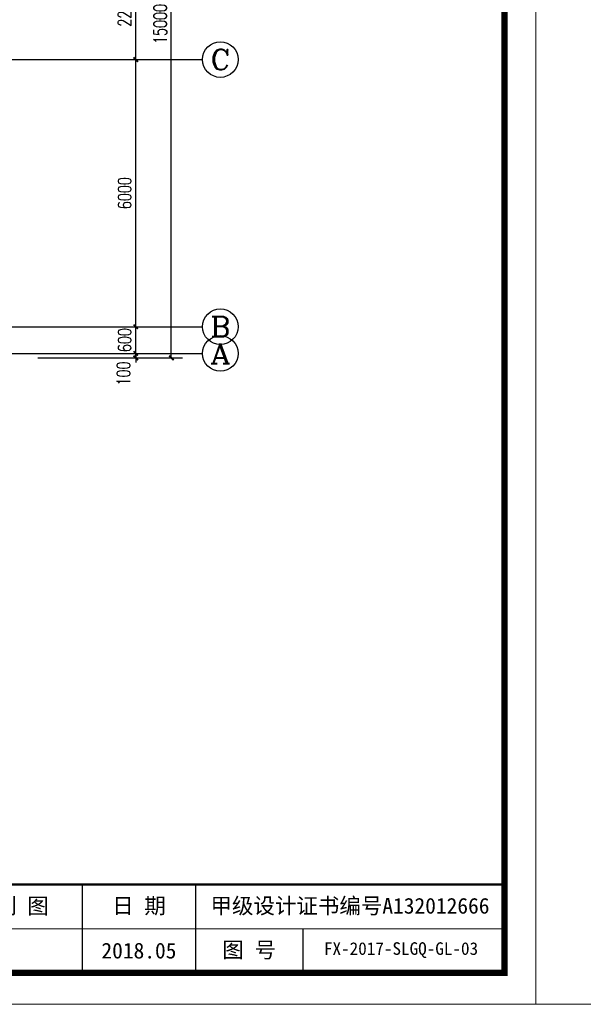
# Model space of a CAD drawing. Extents: x 88237 to 730297, y -11868 to 107702.
# Tile 8 of 49: x 295394 to 308054, y 42769 to 64883. Entities that reach past the tile are written whole.
import ezdxf
from ezdxf.enums import TextEntityAlignment as Align

# ---------------------------------------------------------------- set-up
doc = ezdxf.new("R2010")
doc.units = 0
doc.header["$LTSCALE"] = 1000
doc.header["$MEASUREMENT"] = 0
doc.linetypes.add('DOTE', pattern=[2.42, 2, -0.2, 0.02, -0.2])
doc.layers.add('0.13文字', color=3, linetype='Continuous', lineweight=13)
for name, color, linetype in [('AXIS', 3, 'Continuous'), ('AXIS_TEXT', 7, 'Continuous'), ('DOTE', 1, 'DOTE'), ('图框', 7, 'Continuous')]:
    doc.layers.add(name, color=color, linetype=linetype)
doc.styles.add('_TCH_AXIS', font='COMPLEX', dxfattribs={"bigfont": 'GBCBIG'})
doc.styles.add('_TCH_DIM_T3', font='SIMPLEX', dxfattribs={"width": 0.705882, "bigfont": 'GBCBIG'})
doc.styles.add('COMPLEX', font='COMPLEX')
doc.styles.add('LYJFS', font='times.ttf', dxfattribs={"width": 0.7})
doc.styles.add('仿宋', font='FangSong_GB2312.ttf', dxfattribs={"width": 0.7})
doc.styles.add('宋体', font='txt')
doc.dimstyles.new('_TCH_ARCH&&100', dxfattribs={"dimtxt": 297.5, "dimasz": 100, "dimexe": 250, "dimexo": 300, "dimgap": 100, "dimtad": 1, "dimdec": 0, "dimzin": 0, "dimdsep": 46, "dimtxsty": '_TCH_DIM_T3', "dimblk": 'ARCHTICK', "dimcen": 0.09, "dimclrt": 7, "dimazin": 2, "dimtfac": 1, "dimtdec": 0, "dimtix": 1, "dimtmove": 2, "dimatfit": 3, "dimfxl": 1, "dimtolj": 1, "dimtzin": 0, "dimarcsym": 0})

# ---------------------------------------------------------------- blocks, each defined once
blk = doc.blocks.new('_ArchTick')
at = {"color": 0, "linetype": 'ByBlock', "const_width": 0.4}
blk.add_lwpolyline([(-0.5, -0.5), (0.5, 0.5)], dxfattribs=at)
blk = doc.blocks.new('*D348')
at = {"layer": 'AXIS', "color": 0, "lineweight": -2}
for p, q in [((295800, 57387), (298250, 57387)), ((295800, 57287), (298250, 57287)), ((298000, 57387), (298000, 57487)), ((298000, 57287), (298000, 57387)), ((298000, 57287), (298000, 57187))]:
    blk.add_line(p, q, dxfattribs=at)
at = {"layer": 'Defpoints', "color": 0}
for p in [(295500, 57387), (295500, 57287), (298000, 57387)]:
    blk.add_point(p, dxfattribs=at)
at = {"layer": 'AXIS', "color": 0, "lineweight": -2, "xscale": 100, "yscale": 100, "zscale": 100}
for p, rotation in [((298000, 57387), 270), ((298000, 57287), 90)]:
    blk.add_blockref('_ArchTick', p, dxfattribs=dict(at, rotation=rotation))
at = {"layer": 'AXIS', "color": 7, "insert": (297725, 56937), "char_height": 297.5, "attachment_point": 5, "rotation": 90, "style": '_TCH_DIM_T3'}
blk.add_mtext('\\A1;100', dxfattribs=at)
blk = doc.blocks.new('*D349')
at = {"layer": 'AXIS', "color": 0, "lineweight": -2}
for p, q in [((295800, 57987), (298250, 57987)), ((298000, 57987), (298000, 58087)), ((298000, 57387), (298000, 57987)), ((295800, 57387), (298250, 57387)), ((298000, 57387), (298000, 57287))]:
    blk.add_line(p, q, dxfattribs=at)
at = {"layer": 'Defpoints', "color": 0}
for p in [(295500, 57987), (298000, 57987), (295500, 57387)]:
    blk.add_point(p, dxfattribs=at)
at = {"layer": 'AXIS', "color": 0, "lineweight": -2, "xscale": 100, "yscale": 100, "zscale": 100}
for p, rotation in [((298000, 57987), 270), ((298000, 57387), 90)]:
    blk.add_blockref('_ArchTick', p, dxfattribs=dict(at, rotation=rotation))
at = {"layer": 'AXIS', "color": 7, "insert": (297751, 57687), "char_height": 297.5, "attachment_point": 5, "rotation": 90, "style": '_TCH_DIM_T3'}
blk.add_mtext('\\A1;600', dxfattribs=at)
blk = doc.blocks.new('*D350')
at = {"layer": 'AXIS', "color": 0, "lineweight": -2}
for p, q in [((295800, 63987), (298250, 63987)), ((298000, 57987), (298000, 63987)), ((295800, 57987), (298250, 57987))]:
    blk.add_line(p, q, dxfattribs=at)
at = {"layer": 'Defpoints', "color": 0}
for p in [(295500, 63987), (298000, 63987), (295500, 57987)]:
    blk.add_point(p, dxfattribs=at)
at = {"layer": 'AXIS', "color": 0, "lineweight": -2, "xscale": 100, "yscale": 100, "zscale": 100}
for p, rotation in [((298000, 63987), 90), ((298000, 57987), 270)]:
    blk.add_blockref('_ArchTick', p, dxfattribs=dict(at, rotation=rotation))
at = {"layer": 'AXIS', "color": 7, "insert": (297751, 60987), "char_height": 297.5, "attachment_point": 5, "rotation": 90, "style": '_TCH_DIM_T3'}
blk.add_mtext('\\A1;6000', dxfattribs=at)
blk = doc.blocks.new('*D351')
at = {"layer": 'AXIS', "color": 0, "lineweight": -2}
for p, q in [((295800, 66187), (298250, 66187)), ((298000, 63987), (298000, 66187)), ((295800, 63987), (298250, 63987))]:
    blk.add_line(p, q, dxfattribs=at)
at = {"layer": 'Defpoints', "color": 0}
for p in [(295500, 66187), (298000, 66187), (295500, 63987)]:
    blk.add_point(p, dxfattribs=at)
at = {"layer": 'AXIS', "color": 0, "lineweight": -2, "xscale": 100, "yscale": 100, "zscale": 100}
for p, rotation in [((298000, 66187), 90), ((298000, 63987), 270)]:
    blk.add_blockref('_ArchTick', p, dxfattribs=dict(at, rotation=rotation))
at = {"layer": 'AXIS', "color": 7, "insert": (297751, 65087), "char_height": 297.5, "attachment_point": 5, "rotation": 90, "style": '_TCH_DIM_T3'}
blk.add_mtext('\\A1;2200', dxfattribs=at)
blk = doc.blocks.new('*D354')
at = {"layer": 'AXIS', "color": 0, "lineweight": -2}
for p, q in [((295800, 72287), (299050, 72287)), ((298800, 57287), (298800, 72287)), ((295800, 57287), (299050, 57287))]:
    blk.add_line(p, q, dxfattribs=at)
at = {"layer": 'Defpoints', "color": 0}
for p in [(295500, 72287), (298800, 72287), (295500, 57287)]:
    blk.add_point(p, dxfattribs=at)
at = {"layer": 'AXIS', "color": 0, "lineweight": -2, "xscale": 100, "yscale": 100, "zscale": 100}
for p, rotation in [((298800, 72287), 90), ((298800, 57287), 270)]:
    blk.add_blockref('_ArchTick', p, dxfattribs=dict(at, rotation=rotation))
at = {"layer": 'AXIS', "color": 7, "insert": (298551, 64787), "char_height": 297.5, "attachment_point": 5, "rotation": 90, "style": '_TCH_DIM_T3'}
blk.add_mtext('\\A1;15000', dxfattribs=at)
blk = doc.blocks.new('_AXISO')
blk.add_circle((0, 0), 0.5)
at = {"layer": 'AXIS_TEXT', "style": 'COMPLEX', "width": 1.041667}
blk.add_attdef('A', text='', height=0.56, dxfattribs=at).set_placement((-0.25, -0.28), (0.25, -0.28), align=Align.FIT)
blk = doc.blocks.new('d4trtg')
at = {"lineweight": 0}
for p, q in [((653868.4, 3899605.3), (653868.4, 3902577.3)), ((658071.2, 3902577.3), (658071.2, 3899605.3)), ((658021.2, 3899725.4), (655949.8, 3899725.4)), ((658071.2, 3899605.3), (653868.4, 3899605.3))]:
    blk.add_line(p, q, dxfattribs=at)
for p, q in [((657350.8, 3899795.5), (657350.8, 3899655.4)), ((657530.9, 3899795.5), (657530.9, 3899655.4)), ((657701, 3899725.4), (657701, 3899655.4))]:
    blk.add_line(p, q)
at = {"lineweight": 0, "const_width": 10}
blk.add_lwpolyline([(654118.6, 3902527.3), (658021.2, 3902527.3), (658021.2, 3899655.4), (654118.6, 3899655.4)], close=True, dxfattribs=at)
at = {"lineweight": 0, "const_width": 4}
blk.add_lwpolyline([(658021.2, 3899795.5), (654118.6, 3899795.5)], dxfattribs=at)
at = {"style": '仿宋'}
blk.add_text('2018.05', height=25.02, dxfattribs=at).set_placement((657440.8, 3899690.4), align=Align.MIDDLE)
at = {"attachment_point": 5, "style": '宋体'}
for s, insert, char_height in [('制 图', (657254.9, 3899760.2), 25.02), ('日 期', (657440.8, 3899760.4), 25.02), ('甲级设计证书编号A132012666', (657776, 3899760.4), 25.017), ('图 号', (657615.9, 3899690.4), 25.02)]:
    blk.add_mtext(s, dxfattribs=dict(at, insert=insert, char_height=char_height))

msp = doc.modelspace()

# ---------------------------------------------------------------- linework, layer by layer
at = {"layer": 'AXIS'}
for p, q in [((295499.9, 63987.4), (299499.9, 63987.4)), ((295499.9, 57987.4), (299499.9, 57987.4)), ((295499.9, 57387.4), (299499.9, 57387.4))]:
    msp.add_line(p, q, dxfattribs=at)
at = {"layer": 'DOTE'}
for p, q in [((262299.9, 63987.4), (295499.9, 63987.4)), ((262299.9, 57987.4), (295499.9, 57987.4)), ((262299.9, 57387.4), (295499.9, 57387.4))]:
    msp.add_line(p, q, dxfattribs=at)

# ---------------------------------------------------------------- block references
at = {"layer": 'AXIS'}
ref = msp.add_blockref('_AXISO', (299899.9, 63987.4), dxfattribs=dict(at, xscale=800, yscale=800, zscale=800))
ref.add_attrib('A', 'C', dxfattribs={"layer": 'AXIS_TEXT', "height": 452.5, "style": '_TCH_AXIS', "width": 1.4}).set_placement((299673.6, 63761.1), (300126.1, 63761.1), align=Align.FIT)
ref = msp.add_blockref('_AXISO', (299899.9, 57987.4), dxfattribs=dict(at, xscale=800, yscale=800, zscale=800))
ref.add_attrib('A', 'B', dxfattribs={"layer": 'AXIS_TEXT', "height": 452.5, "style": '_TCH_AXIS', "width": 1.235294}).set_placement((299673.6, 57761.1), (300126.1, 57761.1), align=Align.FIT)
ref = msp.add_blockref('_AXISO', (299899.9, 57387.4), dxfattribs=dict(at, xscale=800, yscale=800, zscale=800))
ref.add_attrib('A', 'A', dxfattribs={"layer": 'AXIS_TEXT', "height": 452.5, "style": '_TCH_AXIS', "width": 1.166667}).set_placement((299673.6, 57161.1), (300126.1, 57161.1), align=Align.FIT)
at = {"layer": '图框', "xscale": 14.14285799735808, "yscale": 14.14285801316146, "zscale": 14.142858}
for p in [(-9000019.8, -55108795.5), (-8940579.6, -55108795.5)]:
    msp.add_blockref('d4trtg', p, dxfattribs=at)

# ---------------------------------------------------------------- texts
at = {"layer": '0.13文字', "linetype": 'Continuous', "lineweight": 13, "insert": (302035.2, 44162.4), "char_height": 282.857, "width": 5892.365, "attachment_point": 1, "style": 'LYJFS'}
msp.add_mtext('{\\fFangSong_GB2312|b0|i0|c134|p49;\\W1; FX-2017-SLGQ-GL-03}', dxfattribs=at)

# ---------------------------------------------------------------- dimensions: what is measured, and where the dimension line sits
at = {"layer": 'AXIS'}
for p1, p2, distance, picture, middle in [((295499.9, 57287.4), (295499.9, 72287.4), -3300, '*D354', (298551.1, 64787.4)), ((295499.9, 63987.4), (295499.9, 66187.4), -2500, '*D351', (297751.1, 65087.4)), ((295499.9, 57987.4), (295499.9, 63987.4), -2500, '*D350', (297751.1, 60987.4)), ((295499.9, 57387.4), (295499.9, 57987.4), -2500, '*D349', (297751.1, 57687.4))]:
    dim = msp.add_aligned_dim(p1=p1, p2=p2, distance=distance, dimstyle='_TCH_ARCH&&100', dxfattribs=at)
    dim.commit()
    dim.dimension.update_dxf_attribs({"geometry": picture, "text_midpoint": middle})
dim = msp.add_linear_dim(base=(297999.9, 57387.4), p1=(295499.9, 57287.4), p2=(295499.9, 57387.4), angle=90, dimstyle='_TCH_ARCH&&100', dxfattribs=at)
dim.commit()
dim.dimension.update_dxf_attribs({"geometry": '*D348', "text_midpoint": (297724.9, 56937.4), "dimtype": 161})

doc.saveas('drawing.dxf')
